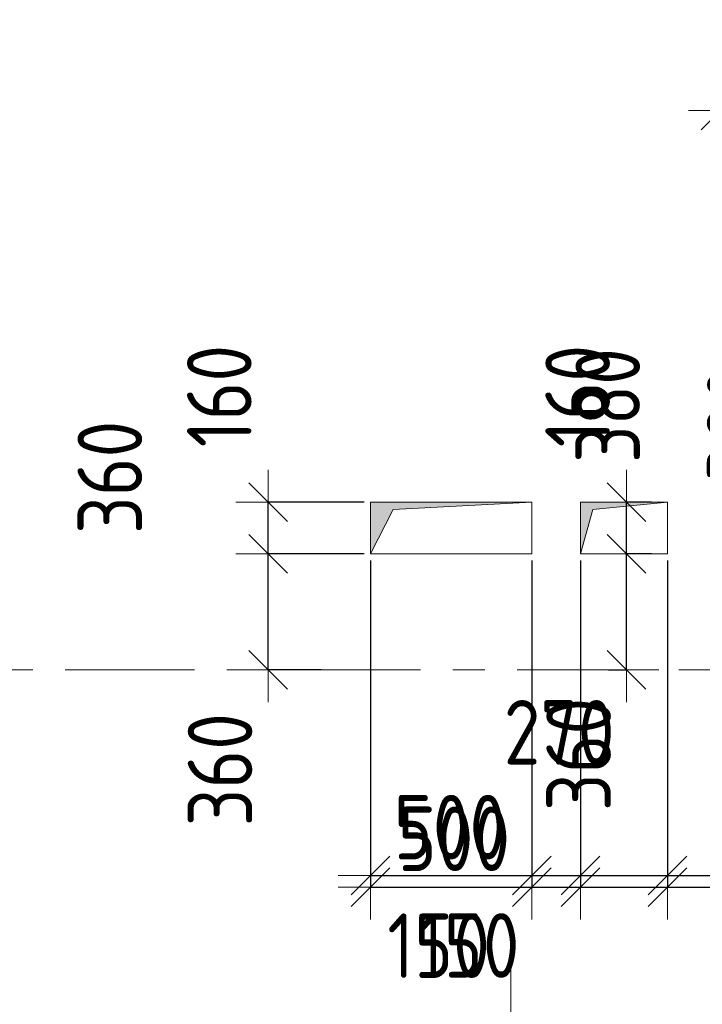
# Model space of a CAD drawing. Header units: metres. Extents: x -38 to 89, y -15 to 21.
# Tile 53 of 129: x 40 to 42, y 8 to 11. Entities that reach past the tile are written whole.
import ezdxf

# ---------------------------------------------------------------- set-up
doc = ezdxf.new("R2010")
doc.units = ezdxf.units.M
doc.header["$PDMODE"] = 65
doc.linetypes.add('______11', pattern=[0.5, 0.4, -0.05, 0, -0.05])
doc.linetypes.add('______5', pattern=[1.1, 0.8, -0.1, 0.1, -0.1])
for name, color, linetype, lineweight in [('XR$2$Осевая линия (1)', 7, '______5', 13), ('XR$3$Перекрытие (1)', 7, 'Continuous', 35), ('XR$4$Размерная линия (1)', 7, 'Continuous', 13), ('XR$5$Размерная линия (1)', 7, 'Continuous', 13)]:
    doc.layers.add(name, color=color, linetype=linetype, lineweight=lineweight)
doc.layers.add('XR$3$Макрос проема_ отверстия', color=7, linetype='Continuous', lineweight=13, true_color=0x2d2d2d)
doc.styles.add('ISOCPEUR', font='txt')
doc.dimstyles.new('DIMSTYLE_3', dxfattribs={"dimtxt": 0.2, "dimasz": 0.2, "dimexe": 0, "dimexo": 0, "dimgap": 0.1, "dimtad": 2, "dimdec": 0, "dimlfac": 1000, "dimrnd": 5, "dimzin": 12, "dimdsep": 46, "dimtxsty": 'ISOCPEUR', "dimblk1": 'ALL_ML_STRICH', "dimblk2": 'ALL_ML_STRICH', "dimsah": 1, "dimcen": 0, "dimclrd": 7, "dimclre": 256, "dimclrt": 7, "dimadec": 0, "dimazin": 0, "dimtfac": 1, "dimtdec": 0, "dimtix": 1, "dimtmove": 2, "dimatfit": 3, "dimfxl": 0, "dimtzin": 0, "dimlwd": 0, "dimlwe": -3, "dimarcsym": 0})
doc.dimstyles.new('DIMSTYLE_6', dxfattribs={"dimtxt": 0.2, "dimasz": 0.2, "dimexe": 0, "dimexo": 0, "dimgap": 0.1, "dimtad": 2, "dimdec": 0, "dimlfac": 1000, "dimrnd": 5, "dimzin": 12, "dimdsep": 46, "dimtxsty": 'ISOCPEUR', "dimblk1": 'ALL_ML_STRICH', "dimblk2": 'ALL_ML_STRICH', "dimsah": 1, "dimcen": 0, "dimclrd": 7, "dimclre": 256, "dimclrt": 7, "dimadec": 0, "dimazin": 0, "dimtfac": 1, "dimtdec": 0, "dimtix": 1, "dimtmove": 2, "dimatfit": 3, "dimfxl": 0, "dimtvp": 1.2, "dimtzin": 0, "dimlwd": 0, "dimlwe": -3, "dimarcsym": 0})
doc.dimstyles.new('DIMSTYLE_7', dxfattribs={"dimtxt": 0.2, "dimasz": 0.2, "dimexe": 0, "dimexo": 0, "dimgap": 0.1, "dimtad": 0, "dimdec": 0, "dimlfac": 1000, "dimrnd": 5, "dimzin": 12, "dimdsep": 46, "dimtxsty": 'ISOCPEUR', "dimblk1": 'ALL_ML_STRICH', "dimblk2": 'ALL_ML_STRICH', "dimsah": 1, "dimcen": 0, "dimclrd": 7, "dimclre": 256, "dimclrt": 7, "dimadec": 0, "dimazin": 0, "dimtfac": 1, "dimtdec": 0, "dimtix": 1, "dimtmove": 2, "dimatfit": 3, "dimfxl": 0, "dimtvp": 1.2, "dimtzin": 0, "dimlwd": 0, "dimlwe": -3, "dimarcsym": 0})

# ---------------------------------------------------------------- blocks, each defined once
blk = doc.blocks.new('Отображение проема', base_point=(-1.1579, -49.3094))
at = {"layer": 'XR$3$Макрос проема_ отверстия', "true_color": 0x000000, "transparency": 33554687}
blk.add_hatch(color=18, dxfattribs=at).paths.add_polyline_path([(-1.1579, -50.1094), (-1.0448, -49.4225), (-0.3579, -49.3094), (-1.1579, -49.3094)])
at = {"layer": 'XR$3$Макрос проема_ отверстия', "transparency": 33554687}
for p, q in [((-1.1579, -50.1094), (-1.1579, -49.3094)), ((-1.1579, -49.3094), (-0.3579, -49.3094)), ((-1.0448, -49.4225), (-0.3579, -49.3094)), ((-1.1579, -50.1094), (-1.0448, -49.4225))]:
    blk.add_line(p, q, dxfattribs=at)
blk = doc.blocks.new('ALL_ML_STRICH')
at = {"color": 0, "linetype": 'ByBlock', "lineweight": -2}
for p, q in [((0, -0.5), (0, 0.5)), ((-0.3, -0.3), (0.3, 0.3)), ((-1, 0), (0.5, 0))]:
    blk.add_line(p, q, dxfattribs=at)
blk = doc.blocks.new('*D61')
at = {"layer": 'DEFPOINTS', "color": 7, "linetype": 'Continuous', "lineweight": 13, "transparency": 33554687}
for p in [(41.0154, 9.3592), (40.6981, 9), (40.8829, 9)]:
    blk.add_point(p, dxfattribs=at)
at = {"layer": 'XR$4$Размерная линия (1)', "color": 9, "linetype": 'Continuous', "lineweight": -2, "true_color": 0xc7c7c7, "transparency": 33554687}
for p, q in [((40.9954, 9.3592), (40.6981, 9.3592)), ((40.8629, 9), (40.6981, 9))]:
    blk.add_line(p, q, dxfattribs=at)
at = {"layer": 'XR$4$Размерная линия (1)', "color": 7, "linetype": 'Continuous', "lineweight": -2, "transparency": 33554687}
blk.add_line((40.6981, 9), (40.6981, 9.3592), dxfattribs=at)
at = {"layer": 'XR$4$Размерная линия (1)', "color": 7, "linetype": 'Continuous', "lineweight": 13, "transparency": 33554687, "xscale": 0.2, "yscale": 0.2, "zscale": 0.2}
for p, rotation in [((40.6981, 9.3592), 90), ((40.6981, 9), 270)]:
    blk.add_blockref('ALL_ML_STRICH', p, dxfattribs=dict(at, rotation=rotation))
at = {"layer": 'XR$4$Размерная линия (1)', "color": 7, "linetype": 'Continuous', "lineweight": 13, "transparency": 33554687, "insert": (40.2081, 9.5964), "char_height": 0.2, "width": 0.5, "attachment_point": 5, "rotation": 90, "style": 'ISOCPEUR'}
blk.add_mtext('\\W0.83;\\A1;{360}', dxfattribs=at)
blk = doc.blocks.new('*D62')
at = {"layer": 'DEFPOINTS', "color": 7, "linetype": 'Continuous', "lineweight": 13, "transparency": 33554687}
for p in [(41.0154, 9.5192), (40.6981, 9.3592), (41.0154, 9.3592)]:
    blk.add_point(p, dxfattribs=at)
at = {"layer": 'XR$4$Размерная линия (1)', "color": 9, "linetype": 'Continuous', "lineweight": -2, "true_color": 0xc7c7c7, "transparency": 33554687}
for p, q in [((40.9954, 9.5192), (40.6981, 9.5192)), ((40.9954, 9.3592), (40.6981, 9.3592))]:
    blk.add_line(p, q, dxfattribs=at)
at = {"layer": 'XR$4$Размерная линия (1)', "color": 7, "linetype": 'Continuous', "lineweight": -2, "transparency": 33554687}
blk.add_line((40.6981, 9.3592), (40.6981, 9.5192), dxfattribs=at)
at = {"layer": 'XR$4$Размерная линия (1)', "color": 7, "linetype": 'Continuous', "lineweight": 13, "transparency": 33554687, "xscale": 0.2, "yscale": 0.2, "zscale": 0.2}
for p, rotation in [((40.6981, 9.5192), 90), ((40.6981, 9.3592), 270)]:
    blk.add_blockref('ALL_ML_STRICH', p, dxfattribs=dict(at, rotation=rotation))
at = {"layer": 'XR$4$Размерная линия (1)', "color": 7, "linetype": 'Continuous', "lineweight": 13, "transparency": 33554687, "insert": (40.547, 9.8482), "char_height": 0.2, "width": 0.5, "attachment_point": 5, "rotation": 90, "style": 'ISOCPEUR'}
blk.add_mtext('\\W0.83;\\A1;{160}', dxfattribs=at)
blk = doc.blocks.new('*D200')
at = {"layer": 'DEFPOINTS', "color": 7, "linetype": 'Continuous', "lineweight": 13, "transparency": 33554687}
for p in [(42.5209, 9.5042), (42.4887, 9.1242), (42.489, 9.1242)]:
    blk.add_point(p, dxfattribs=at)
at = {"layer": 'XR$4$Размерная линия (1)', "color": 9, "linetype": 'Continuous', "lineweight": -2, "true_color": 0xc7c7c7, "transparency": 33554687}
for p, q in [((42.5009, 9.5042), (42.4887, 9.5042)), ((42.469, 9.1242), (42.4887, 9.1242))]:
    blk.add_line(p, q, dxfattribs=at)
at = {"layer": 'XR$4$Размерная линия (1)', "color": 7, "linetype": 'Continuous', "lineweight": -2, "transparency": 33554687}
blk.add_line((42.4887, 9.1242), (42.4887, 9.5042), dxfattribs=at)
at = {"layer": 'XR$4$Размерная линия (1)', "color": 7, "linetype": 'Continuous', "lineweight": 13, "transparency": 33554687, "xscale": 0.2, "yscale": 0.2, "zscale": 0.2}
for p, rotation in [((42.4887, 9.5042), 90), ((42.4887, 9.1242), 270)]:
    blk.add_blockref('ALL_ML_STRICH', p, dxfattribs=dict(at, rotation=rotation))
at = {"layer": 'XR$4$Размерная линия (1)', "color": 7, "linetype": 'Continuous', "lineweight": 13, "transparency": 33554687, "insert": (42.1578, 9.7627), "char_height": 0.2, "width": 0.5, "attachment_point": 5, "rotation": 90, "style": 'ISOCPEUR'}
blk.add_mtext('\\W0.83;\\A1;{380}', dxfattribs=at)
blk = doc.blocks.new('*D203')
at = {"layer": 'DEFPOINTS', "color": 7, "linetype": 'Continuous', "lineweight": 13, "transparency": 33554687}
for p in [(41.9054, 9.3592), (41.7729, 9), (41.8081, 9)]:
    blk.add_point(p, dxfattribs=at)
at = {"layer": 'XR$4$Размерная линия (1)', "color": 9, "linetype": 'Continuous', "lineweight": -2, "true_color": 0xc7c7c7, "transparency": 33554687}
for p, q in [((41.8854, 9.3592), (41.8081, 9.3592)), ((41.7529, 9), (41.8081, 9))]:
    blk.add_line(p, q, dxfattribs=at)
at = {"layer": 'XR$4$Размерная линия (1)', "color": 7, "linetype": 'Continuous', "lineweight": -2, "transparency": 33554687}
blk.add_line((41.8081, 9), (41.8081, 9.3592), dxfattribs=at)
at = {"layer": 'XR$4$Размерная линия (1)', "color": 7, "linetype": 'Continuous', "lineweight": 13, "transparency": 33554687, "xscale": 0.2, "yscale": 0.2, "zscale": 0.2}
for p, rotation in [((41.8081, 9.3592), 90), ((41.8081, 9), 270)]:
    blk.add_blockref('ALL_ML_STRICH', p, dxfattribs=dict(at, rotation=rotation))
at = {"layer": 'XR$4$Размерная линия (1)', "color": 7, "linetype": 'Continuous', "lineweight": 13, "transparency": 33554687, "insert": (41.66, 8.7376), "char_height": 0.2, "width": 0.5, "attachment_point": 5, "rotation": 90, "style": 'ISOCPEUR'}
blk.add_mtext('\\W0.83;\\A1;{360}', dxfattribs=at)
blk = doc.blocks.new('*D204')
at = {"layer": 'DEFPOINTS', "color": 7, "linetype": 'Continuous', "lineweight": 13, "transparency": 33554687}
for p in [(41.9054, 9.5192), (41.8081, 9.3592), (41.9054, 9.3592)]:
    blk.add_point(p, dxfattribs=at)
at = {"layer": 'XR$4$Размерная линия (1)', "color": 9, "linetype": 'Continuous', "lineweight": -2, "true_color": 0xc7c7c7, "transparency": 33554687}
for p, q in [((41.8854, 9.5192), (41.8081, 9.5192)), ((41.8854, 9.3592), (41.8081, 9.3592))]:
    blk.add_line(p, q, dxfattribs=at)
at = {"layer": 'XR$4$Размерная линия (1)', "color": 7, "linetype": 'Continuous', "lineweight": -2, "transparency": 33554687}
blk.add_line((41.8081, 9.3592), (41.8081, 9.5192), dxfattribs=at)
at = {"layer": 'XR$4$Размерная линия (1)', "color": 7, "linetype": 'Continuous', "lineweight": 13, "transparency": 33554687, "xscale": 0.2, "yscale": 0.2, "zscale": 0.2}
for p, rotation in [((41.8081, 9.5192), 90), ((41.8081, 9.3592), 270)]:
    blk.add_blockref('ALL_ML_STRICH', p, dxfattribs=dict(at, rotation=rotation))
at = {"layer": 'XR$4$Размерная линия (1)', "color": 7, "linetype": 'Continuous', "lineweight": 13, "transparency": 33554687, "insert": (41.657, 9.8482), "char_height": 0.2, "width": 0.5, "attachment_point": 5, "rotation": 90, "style": 'ISOCPEUR'}
blk.add_mtext('\\W0.83;\\A1;{160}', dxfattribs=at)
blk = doc.blocks.new('*D205')
at = {"layer": 'DEFPOINTS', "color": 7, "linetype": 'Continuous', "lineweight": 13, "transparency": 33554687}
for p in [(41.0154, 9.3592), (41.5154, 9.3592), (41.0154, 8.3264)]:
    blk.add_point(p, dxfattribs=at)
at = {"layer": 'XR$4$Размерная линия (1)', "color": 9, "linetype": 'Continuous', "lineweight": -2, "true_color": 0xc7c7c7, "transparency": 33554687}
for p, q in [((41.0154, 9.3392), (41.0154, 8.3264)), ((41.5154, 9.3392), (41.5154, 8.3264))]:
    blk.add_line(p, q, dxfattribs=at)
at = {"layer": 'XR$4$Размерная линия (1)', "color": 7, "linetype": 'Continuous', "lineweight": -2, "transparency": 33554687}
blk.add_line((41.0154, 8.3264), (41.5154, 8.3264), dxfattribs=at)
at = {"layer": 'XR$4$Размерная линия (1)', "color": 7, "linetype": 'Continuous', "lineweight": 13, "transparency": 33554687, "xscale": 0.2, "yscale": 0.2, "zscale": 0.2, "rotation": 180}
blk.add_blockref('ALL_ML_STRICH', (41.0154, 8.3264), dxfattribs=at)
at = {"layer": 'XR$4$Размерная линия (1)', "color": 7, "linetype": 'Continuous', "lineweight": 13, "transparency": 33554687, "xscale": 0.2, "yscale": 0.2, "zscale": 0.2}
blk.add_blockref('ALL_ML_STRICH', (41.5154, 8.3264), dxfattribs=at)
at = {"layer": 'XR$4$Размерная линия (1)', "color": 7, "linetype": 'Continuous', "lineweight": 13, "transparency": 33554687, "insert": (41.2737, 8.4764), "char_height": 0.2, "width": 0.5, "attachment_point": 5, "style": 'ISOCPEUR'}
blk.add_mtext('\\W0.83;\\A1;{500}', dxfattribs=at)
blk = doc.blocks.new('*D206')
at = {"layer": 'DEFPOINTS', "color": 7, "linetype": 'Continuous', "lineweight": 13, "transparency": 33554687}
for p in [(41.5154, 9.3592), (41.6656, 9.3592), (41.5154, 8.3264)]:
    blk.add_point(p, dxfattribs=at)
at = {"layer": 'XR$4$Размерная линия (1)', "color": 9, "linetype": 'Continuous', "lineweight": -2, "true_color": 0xc7c7c7, "transparency": 33554687}
for p, q in [((41.5154, 9.3392), (41.5154, 8.3264)), ((41.6656, 9.3392), (41.6656, 8.3264))]:
    blk.add_line(p, q, dxfattribs=at)
at = {"layer": 'XR$4$Размерная линия (1)', "color": 7, "linetype": 'Continuous', "lineweight": -2, "transparency": 33554687}
blk.add_line((41.5154, 8.3264), (41.6656, 8.3264), dxfattribs=at)
at = {"layer": 'XR$4$Размерная линия (1)', "color": 7, "linetype": 'Continuous', "lineweight": 13, "transparency": 33554687, "xscale": 0.2, "yscale": 0.2, "zscale": 0.2, "rotation": 180}
blk.add_blockref('ALL_ML_STRICH', (41.5154, 8.3264), dxfattribs=at)
at = {"layer": 'XR$4$Размерная линия (1)', "color": 7, "linetype": 'Continuous', "lineweight": 13, "transparency": 33554687, "xscale": 0.2, "yscale": 0.2, "zscale": 0.2}
blk.add_blockref('ALL_ML_STRICH', (41.6656, 8.3264), dxfattribs=at)
at = {"layer": 'XR$4$Размерная линия (1)', "color": 7, "linetype": 'Continuous', "lineweight": 13, "transparency": 33554687, "insert": (41.3182, 8.1457), "char_height": 0.2, "width": 0.5, "attachment_point": 5, "style": 'ISOCPEUR'}
blk.add_mtext('\\W0.83;\\A1;{150}', dxfattribs=at)
blk = doc.blocks.new('*D207')
at = {"layer": 'DEFPOINTS', "color": 7, "linetype": 'Continuous', "lineweight": 13, "transparency": 33554687}
for p in [(41.6656, 9.3592), (41.9356, 9.3592), (41.6656, 8.3264)]:
    blk.add_point(p, dxfattribs=at)
at = {"layer": 'XR$4$Размерная линия (1)', "color": 9, "linetype": 'Continuous', "lineweight": -2, "true_color": 0xc7c7c7, "transparency": 33554687}
for p, q in [((41.6656, 9.3392), (41.6656, 8.3264)), ((41.9356, 9.3392), (41.9356, 8.3264))]:
    blk.add_line(p, q, dxfattribs=at)
at = {"layer": 'XR$4$Размерная линия (1)', "color": 7, "linetype": 'Continuous', "lineweight": -2, "transparency": 33554687}
blk.add_line((41.6656, 8.3264), (41.9356, 8.3264), dxfattribs=at)
at = {"layer": 'XR$4$Размерная линия (1)', "color": 7, "linetype": 'Continuous', "lineweight": 13, "transparency": 33554687, "xscale": 0.2, "yscale": 0.2, "zscale": 0.2, "rotation": 180}
blk.add_blockref('ALL_ML_STRICH', (41.6656, 8.3264), dxfattribs=at)
at = {"layer": 'XR$4$Размерная линия (1)', "color": 7, "linetype": 'Continuous', "lineweight": 13, "transparency": 33554687, "xscale": 0.2, "yscale": 0.2, "zscale": 0.2}
blk.add_blockref('ALL_ML_STRICH', (41.9356, 8.3264), dxfattribs=at)
at = {"layer": 'XR$4$Размерная линия (1)', "color": 7, "linetype": 'Continuous', "lineweight": 13, "transparency": 33554687, "insert": (41.4338, 7.7342), "char_height": 0.2, "width": 0.5, "attachment_point": 5, "style": 'ISOCPEUR'}
blk.add_mtext('\\W0.83;\\A1;{270}', dxfattribs=at)
blk = doc.blocks.new('*D208')
at = {"layer": 'DEFPOINTS', "color": 7, "linetype": 'Continuous', "lineweight": 13, "transparency": 33554687}
for p in [(41.9356, 9.3592), (42.1506, 9.1242), (41.9356, 8.3264)]:
    blk.add_point(p, dxfattribs=at)
at = {"layer": 'XR$4$Размерная линия (1)', "color": 9, "linetype": 'Continuous', "lineweight": -2, "true_color": 0xc7c7c7, "transparency": 33554687}
for p, q in [((41.9356, 9.3392), (41.9356, 8.3264)), ((42.1506, 9.1042), (42.1506, 8.3264))]:
    blk.add_line(p, q, dxfattribs=at)
at = {"layer": 'XR$4$Размерная линия (1)', "color": 7, "linetype": 'Continuous', "lineweight": -2, "transparency": 33554687}
blk.add_line((41.9356, 8.3264), (42.1506, 8.3264), dxfattribs=at)
at = {"layer": 'XR$4$Размерная линия (1)', "color": 7, "linetype": 'Continuous', "lineweight": 13, "transparency": 33554687, "xscale": 0.2, "yscale": 0.2, "zscale": 0.2, "rotation": 180}
blk.add_blockref('ALL_ML_STRICH', (41.9356, 8.3264), dxfattribs=at)
at = {"layer": 'XR$4$Размерная линия (1)', "color": 7, "linetype": 'Continuous', "lineweight": 13, "transparency": 33554687, "xscale": 0.2, "yscale": 0.2, "zscale": 0.2}
blk.add_blockref('ALL_ML_STRICH', (42.1506, 8.3264), dxfattribs=at)
at = {"layer": 'XR$4$Размерная линия (1)', "color": 7, "linetype": 'Continuous', "lineweight": 13, "transparency": 33554687, "insert": (42.4098, 8.1125), "char_height": 0.2, "width": 0.5, "attachment_point": 5, "style": 'ISOCPEUR'}
blk.add_mtext('\\W0.83;\\A1;{215}', dxfattribs=at)
blk = doc.blocks.new('*D579')
at = {"layer": 'DEFPOINTS', "color": 7, "linetype": 'Continuous', "lineweight": 13, "transparency": 33554687}
for p in [(41.0154, 9.3592), (41.5154, 9.3592), (41.0154, 8.3627)]:
    blk.add_point(p, dxfattribs=at)
at = {"layer": 'XR$5$Размерная линия (1)', "color": 9, "linetype": 'Continuous', "lineweight": -2, "true_color": 0xc7c7c7, "transparency": 33554687}
for p, q in [((41.0154, 9.3392), (41.0154, 8.3627)), ((41.5154, 9.3392), (41.5154, 8.3627))]:
    blk.add_line(p, q, dxfattribs=at)
at = {"layer": 'XR$5$Размерная линия (1)', "color": 7, "linetype": 'Continuous', "lineweight": -2, "transparency": 33554687}
blk.add_line((41.0154, 8.3627), (41.5154, 8.3627), dxfattribs=at)
at = {"layer": 'XR$5$Размерная линия (1)', "color": 7, "linetype": 'Continuous', "lineweight": 13, "transparency": 33554687, "xscale": 0.2, "yscale": 0.2, "zscale": 0.2, "rotation": 180}
blk.add_blockref('ALL_ML_STRICH', (41.0154, 8.3627), dxfattribs=at)
at = {"layer": 'XR$5$Размерная линия (1)', "color": 7, "linetype": 'Continuous', "lineweight": 13, "transparency": 33554687, "xscale": 0.2, "yscale": 0.2, "zscale": 0.2}
blk.add_blockref('ALL_ML_STRICH', (41.5154, 8.3627), dxfattribs=at)
at = {"layer": 'XR$5$Размерная линия (1)', "color": 7, "linetype": 'Continuous', "lineweight": 13, "transparency": 33554687, "insert": (41.2615, 8.5124), "char_height": 0.2, "width": 0.5, "attachment_point": 5, "style": 'ISOCPEUR'}
blk.add_mtext('\\W0.83;\\A1;{500}', dxfattribs=at)
blk = doc.blocks.new('*D580')
at = {"layer": 'DEFPOINTS', "color": 7, "linetype": 'Continuous', "lineweight": 13, "transparency": 33554687}
for p in [(41.5154, 9.3592), (41.6656, 9.3592), (41.5154, 8.3627)]:
    blk.add_point(p, dxfattribs=at)
at = {"layer": 'XR$5$Размерная линия (1)', "color": 9, "linetype": 'Continuous', "lineweight": -2, "true_color": 0xc7c7c7, "transparency": 33554687}
for p, q in [((41.5154, 9.3392), (41.5154, 8.3627)), ((41.6656, 9.3392), (41.6656, 8.3627))]:
    blk.add_line(p, q, dxfattribs=at)
at = {"layer": 'XR$5$Размерная линия (1)', "color": 7, "linetype": 'Continuous', "lineweight": -2, "transparency": 33554687}
blk.add_line((41.5154, 8.3627), (41.6656, 8.3627), dxfattribs=at)
at = {"layer": 'XR$5$Размерная линия (1)', "color": 7, "linetype": 'Continuous', "lineweight": 13, "transparency": 33554687, "xscale": 0.2, "yscale": 0.2, "zscale": 0.2, "rotation": 180}
blk.add_blockref('ALL_ML_STRICH', (41.5154, 8.3627), dxfattribs=at)
at = {"layer": 'XR$5$Размерная линия (1)', "color": 7, "linetype": 'Continuous', "lineweight": 13, "transparency": 33554687, "xscale": 0.2, "yscale": 0.2, "zscale": 0.2}
blk.add_blockref('ALL_ML_STRICH', (41.6656, 8.3627), dxfattribs=at)
at = {"layer": 'XR$5$Размерная линия (1)', "color": 7, "linetype": 'Continuous', "lineweight": 13, "transparency": 33554687, "insert": (41.2264, 8.145), "char_height": 0.2, "width": 0.5, "attachment_point": 5, "style": 'ISOCPEUR'}
blk.add_mtext('\\W0.83;\\A1;{150}', dxfattribs=at)
blk = doc.blocks.new('*D581')
at = {"layer": 'DEFPOINTS', "color": 7, "linetype": 'Continuous', "lineweight": 13, "transparency": 33554687}
for p in [(41.6656, 9.3592), (41.9356, 9.3592), (41.6656, 8.3627)]:
    blk.add_point(p, dxfattribs=at)
at = {"layer": 'XR$5$Размерная линия (1)', "color": 9, "linetype": 'Continuous', "lineweight": -2, "true_color": 0xc7c7c7, "transparency": 33554687}
for p, q in [((41.6656, 9.3392), (41.6656, 8.3627)), ((41.9356, 9.3392), (41.9356, 8.3627))]:
    blk.add_line(p, q, dxfattribs=at)
at = {"layer": 'XR$5$Размерная линия (1)', "color": 7, "linetype": 'Continuous', "lineweight": -2, "transparency": 33554687}
blk.add_line((41.6656, 8.3627), (41.9356, 8.3627), dxfattribs=at)
at = {"layer": 'XR$5$Размерная линия (1)', "color": 7, "linetype": 'Continuous', "lineweight": 13, "transparency": 33554687, "xscale": 0.2, "yscale": 0.2, "zscale": 0.2, "rotation": 180}
blk.add_blockref('ALL_ML_STRICH', (41.6656, 8.3627), dxfattribs=at)
at = {"layer": 'XR$5$Размерная линия (1)', "color": 7, "linetype": 'Continuous', "lineweight": 13, "transparency": 33554687, "xscale": 0.2, "yscale": 0.2, "zscale": 0.2}
blk.add_blockref('ALL_ML_STRICH', (41.9356, 8.3627), dxfattribs=at)
at = {"layer": 'XR$5$Размерная линия (1)', "color": 7, "linetype": 'Continuous', "lineweight": 13, "transparency": 33554687, "insert": (41.5999, 8.8063), "char_height": 0.2, "width": 0.5, "attachment_point": 5, "style": 'ISOCPEUR'}
blk.add_mtext('\\W0.83;\\A1;{270}', dxfattribs=at)
blk = doc.blocks.new('*D582')
at = {"layer": 'DEFPOINTS', "color": 7, "linetype": 'Continuous', "lineweight": 13, "transparency": 33554687}
for p in [(41.9356, 9.3592), (42.1506, 9.1192), (41.9356, 8.3627)]:
    blk.add_point(p, dxfattribs=at)
at = {"layer": 'XR$5$Размерная линия (1)', "color": 9, "linetype": 'Continuous', "lineweight": -2, "true_color": 0xc7c7c7, "transparency": 33554687}
for p, q in [((41.9356, 9.3392), (41.9356, 8.3627)), ((42.1506, 9.0992), (42.1506, 8.3627))]:
    blk.add_line(p, q, dxfattribs=at)
at = {"layer": 'XR$5$Размерная линия (1)', "color": 7, "linetype": 'Continuous', "lineweight": -2, "transparency": 33554687}
blk.add_line((41.9356, 8.3627), (42.1506, 8.3627), dxfattribs=at)
at = {"layer": 'XR$5$Размерная линия (1)', "color": 7, "linetype": 'Continuous', "lineweight": 13, "transparency": 33554687, "xscale": 0.2, "yscale": 0.2, "zscale": 0.2, "rotation": 180}
blk.add_blockref('ALL_ML_STRICH', (41.9356, 8.3627), dxfattribs=at)
at = {"layer": 'XR$5$Размерная линия (1)', "color": 7, "linetype": 'Continuous', "lineweight": 13, "transparency": 33554687, "xscale": 0.2, "yscale": 0.2, "zscale": 0.2}
blk.add_blockref('ALL_ML_STRICH', (42.1506, 8.3627), dxfattribs=at)
at = {"layer": 'XR$5$Размерная линия (1)', "color": 7, "linetype": 'Continuous', "lineweight": 13, "transparency": 33554687, "insert": (42.4517, 8.1835), "char_height": 0.2, "width": 0.5, "attachment_point": 5, "style": 'ISOCPEUR'}
blk.add_mtext('\\W0.83;\\A1;{215}', dxfattribs=at)
blk = doc.blocks.new('*D588')
at = {"layer": 'DEFPOINTS', "color": 7, "linetype": 'Continuous', "lineweight": 13, "transparency": 33554687}
for p in [(42.5209, 9.4992), (42.4887, 9.1192), (42.489, 9.1192)]:
    blk.add_point(p, dxfattribs=at)
at = {"layer": 'XR$5$Размерная линия (1)', "color": 9, "linetype": 'Continuous', "lineweight": -2, "true_color": 0xc7c7c7, "transparency": 33554687}
for p, q in [((42.5009, 9.4992), (42.4887, 9.4992)), ((42.4887, 9.1192), (42.4887, 9.1192))]:
    blk.add_line(p, q, dxfattribs=at)
at = {"layer": 'XR$5$Размерная линия (1)', "color": 7, "linetype": 'Continuous', "lineweight": -2, "transparency": 33554687}
blk.add_line((42.4887, 9.1192), (42.4887, 9.4992), dxfattribs=at)
at = {"layer": 'XR$5$Размерная линия (1)', "color": 7, "linetype": 'Continuous', "lineweight": 13, "transparency": 33554687, "xscale": 0.2, "yscale": 0.2, "zscale": 0.2}
for p, rotation in [((42.4887, 9.4992), 90), ((42.4887, 9.1192), 270)]:
    blk.add_blockref('ALL_ML_STRICH', p, dxfattribs=dict(at, rotation=rotation))
at = {"layer": 'XR$5$Размерная линия (1)', "color": 7, "linetype": 'Continuous', "lineweight": 13, "transparency": 33554687, "insert": (41.7503, 9.8188), "char_height": 0.2, "width": 0.5, "attachment_point": 5, "rotation": 90, "style": 'ISOCPEUR'}
blk.add_mtext('\\W0.83;\\A1;{380}', dxfattribs=at)
blk = doc.blocks.new('*D591')
at = {"layer": 'DEFPOINTS', "color": 7, "linetype": 'Continuous', "lineweight": 13, "transparency": 33554687}
for p in [(41.0154, 9.3592), (40.6981, 9), (40.8829, 9)]:
    blk.add_point(p, dxfattribs=at)
at = {"layer": 'XR$5$Размерная линия (1)', "color": 9, "linetype": 'Continuous', "lineweight": -2, "true_color": 0xc7c7c7, "transparency": 33554687}
for p, q in [((40.9954, 9.3592), (40.6981, 9.3592)), ((40.8629, 9), (40.6981, 9))]:
    blk.add_line(p, q, dxfattribs=at)
at = {"layer": 'XR$5$Размерная линия (1)', "color": 7, "linetype": 'Continuous', "lineweight": -2, "transparency": 33554687}
blk.add_line((40.6981, 9), (40.6981, 9.3592), dxfattribs=at)
at = {"layer": 'XR$5$Размерная линия (1)', "color": 7, "linetype": 'Continuous', "lineweight": 13, "transparency": 33554687, "xscale": 0.2, "yscale": 0.2, "zscale": 0.2}
for p, rotation in [((40.6981, 9.3592), 90), ((40.6981, 9), 270)]:
    blk.add_blockref('ALL_ML_STRICH', p, dxfattribs=dict(at, rotation=rotation))
at = {"layer": 'XR$5$Размерная линия (1)', "color": 7, "linetype": 'Continuous', "lineweight": 13, "transparency": 33554687, "insert": (40.5494, 8.6905), "char_height": 0.2, "width": 0.5, "attachment_point": 5, "rotation": 90, "style": 'ISOCPEUR'}
blk.add_mtext('\\W0.83;\\A1;{360}', dxfattribs=at)
blk = doc.blocks.new('*D592')
at = {"layer": 'DEFPOINTS', "color": 7, "linetype": 'Continuous', "lineweight": 13, "transparency": 33554687}
for p in [(41.0154, 9.5192), (40.6981, 9.3592), (41.0154, 9.3592)]:
    blk.add_point(p, dxfattribs=at)
at = {"layer": 'XR$5$Размерная линия (1)', "color": 9, "linetype": 'Continuous', "lineweight": -2, "true_color": 0xc7c7c7, "transparency": 33554687}
for p, q in [((40.9954, 9.5192), (40.6981, 9.5192)), ((40.9954, 9.3592), (40.6981, 9.3592))]:
    blk.add_line(p, q, dxfattribs=at)
at = {"layer": 'XR$5$Размерная линия (1)', "color": 7, "linetype": 'Continuous', "lineweight": -2, "transparency": 33554687}
blk.add_line((40.6981, 9.3592), (40.6981, 9.5192), dxfattribs=at)
at = {"layer": 'XR$5$Размерная линия (1)', "color": 7, "linetype": 'Continuous', "lineweight": 13, "transparency": 33554687, "xscale": 0.2, "yscale": 0.2, "zscale": 0.2}
for p, rotation in [((40.6981, 9.5192), 90), ((40.6981, 9.3592), 270)]:
    blk.add_blockref('ALL_ML_STRICH', p, dxfattribs=dict(at, rotation=rotation))
at = {"layer": 'XR$5$Размерная линия (1)', "color": 7, "linetype": 'Continuous', "lineweight": 13, "transparency": 33554687, "insert": (40.547, 9.8482), "char_height": 0.2, "width": 0.5, "attachment_point": 5, "rotation": 90, "style": 'ISOCPEUR'}
blk.add_mtext('\\W0.83;\\A1;{160}', dxfattribs=at)
blk = doc.blocks.new('*D707')
at = {"layer": 'DEFPOINTS', "color": 7, "linetype": 'Continuous', "lineweight": 13, "transparency": 33554687}
for p in [(42.1, 10.7333), (42.1, 10.0396), (42.85, 10.0396)]:
    blk.add_point(p, dxfattribs=at)
at = {"layer": 'XR$5$Размерная линия (1)', "color": 9, "linetype": 'Continuous', "lineweight": -2, "true_color": 0xc7c7c7, "transparency": 33554687}
for p, q in [((42.1, 10.0596), (42.1, 10.7333)), ((42.85, 10.0596), (42.85, 10.7333))]:
    blk.add_line(p, q, dxfattribs=at)
at = {"layer": 'XR$5$Размерная линия (1)', "color": 7, "linetype": 'Continuous', "lineweight": -2, "transparency": 33554687}
blk.add_line((42.1, 10.7333), (42.85, 10.7333), dxfattribs=at)
at = {"layer": 'XR$5$Размерная линия (1)', "color": 7, "linetype": 'Continuous', "lineweight": 13, "transparency": 33554687, "xscale": 0.2, "yscale": 0.2, "zscale": 0.2, "rotation": 180}
blk.add_blockref('ALL_ML_STRICH', (42.1, 10.7333), dxfattribs=at)
at = {"layer": 'XR$5$Размерная линия (1)', "color": 7, "linetype": 'Continuous', "lineweight": 13, "transparency": 33554687, "xscale": 0.2, "yscale": 0.2, "zscale": 0.2}
blk.add_blockref('ALL_ML_STRICH', (42.85, 10.7333), dxfattribs=at)
at = {"layer": 'XR$5$Размерная линия (1)', "color": 7, "linetype": 'Continuous', "lineweight": 13, "transparency": 33554687, "insert": (42.4833, 10.8833), "char_height": 0.2, "width": 0.5, "attachment_point": 5, "style": 'ISOCPEUR'}
blk.add_mtext('\\W0.83;\\A1;{750}', dxfattribs=at)

msp = doc.modelspace()

# ---------------------------------------------------------------- linework, layer by layer
at = {"layer": 'XR$2$Осевая линия (1)', "color": 253, "linetype": '______11', "lineweight": 13, "true_color": 0xa0a0a0, "transparency": 33554687}
for p, q in [((-2.63, 9), (62.6, 9)), ((41.45, -3.39), (41.45, 8.13))]:
    msp.add_line(p, q, dxfattribs=at)
at = {"layer": 'XR$3$Перекрытие (1)', "color": 7, "linetype": 'Continuous', "lineweight": 13, "transparency": 33554687}
for p, q in [((41.5154, 9.5192), (41.0154, 9.5192)), ((41.0154, 9.5192), (41.0154, 9.3592)), ((41.5154, 9.3592), (41.5154, 9.5192)), ((41.9356, 9.5192), (41.6656, 9.5192)), ((41.6656, 9.5192), (41.6656, 9.3592)), ((41.9356, 9.3592), (41.9356, 9.5192)), ((41.0154, 9.3592), (41.5154, 9.3592)), ((41.6656, 9.3592), (41.9356, 9.3592))]:
    msp.add_line(p, q, dxfattribs=at)

# ---------------------------------------------------------------- block references
at = {"layer": 'XR$3$Макрос проема_ отверстия', "transparency": 33554687, "xscale": -0.2, "rotation": 89.99999999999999}
for p, yscale in [((41.0154, 9.5192), 0.6249999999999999), ((41.6656, 9.5192), 0.3375)]:
    msp.add_blockref('Отображение проема', p, dxfattribs=dict(at, yscale=yscale))

# ---------------------------------------------------------------- dimensions: what is measured, and where the dimension line sits
at = {"layer": 'XR$4$Размерная линия (1)', "color": 7, "linetype": 'Continuous', "lineweight": 13, "transparency": 33554687}
for base, p1, p2, picture, middle in [((40.6981, 9.5192), (40.9954, 9.3592), (40.9954, 9.5192), '*D62', (40.547, 9.8482)), ((41.8081, 9.5192), (41.8854, 9.3592), (41.8854, 9.5192), '*D204', (41.657, 9.8482)), ((42.4887, 9.5042), (42.469, 9.1242), (42.5009, 9.5042), '*D200', (42.1578, 9.7627)), ((40.6981, 9.3592), (40.8629, 9), (40.9954, 9.3592), '*D61', (40.2081, 9.5964)), ((41.8081, 9.3592), (41.7529, 9), (41.8854, 9.3592), '*D203', (41.66, 8.7376))]:
    dim = msp.add_linear_dim(base=base, p1=p1, p2=p2, angle=90, dimstyle='DIMSTYLE_6', override={"dimpost": '<>', "dimclrd": 7, "dimclre": 9, "dimclrt": 7, "dimlwd": 0, "dimlwe": 65533}, dxfattribs=at)
    dim.commit()
    dim.dimension.update_dxf_attribs({"geometry": picture, "text_midpoint": middle, "dimtype": 160})
for base, p1, p2, dimstyle, picture, middle in [((41.5154, 8.3264), (41.0154, 9.3392), (41.5154, 9.3392), 'DIMSTYLE_6', '*D205', (41.2737, 8.4764)), ((41.6656, 8.3264), (41.5154, 9.3392), (41.6656, 9.3392), 'DIMSTYLE_7', '*D206', (41.3182, 8.1457)), ((41.9356, 8.3264), (41.6656, 9.3392), (41.9356, 9.3392), 'DIMSTYLE_7', '*D207', (41.4338, 7.7342)), ((42.1506, 8.3264), (41.9356, 9.3392), (42.1506, 9.1042), 'DIMSTYLE_7', '*D208', (42.4098, 8.1125))]:
    dim = msp.add_linear_dim(base=base, p1=p1, p2=p2, dimstyle=dimstyle, override={"dimpost": '<>', "dimclrd": 7, "dimclre": 9, "dimclrt": 7, "dimlwd": 0, "dimlwe": 65533}, dxfattribs=at)
    dim.commit()
    dim.dimension.update_dxf_attribs({"geometry": picture, "text_midpoint": middle, "dimtype": 160})
at = {"layer": 'XR$5$Размерная линия (1)', "color": 7, "linetype": 'Continuous', "lineweight": 13, "transparency": 33554687}
for base, p1, p2, dimstyle, picture, middle in [((42.85, 10.7333), (42.1, 10.0596), (42.85, 10.0596), 'DIMSTYLE_3', '*D707', (42.4833, 10.8833)), ((41.5154, 8.3627), (41.0154, 9.3392), (41.5154, 9.3392), 'DIMSTYLE_6', '*D579', (41.2615, 8.5124)), ((41.6656, 8.3627), (41.5154, 9.3392), (41.6656, 9.3392), 'DIMSTYLE_7', '*D580', (41.2264, 8.145)), ((41.9356, 8.3627), (41.6656, 9.3392), (41.9356, 9.3392), 'DIMSTYLE_6', '*D581', (41.5999, 8.8063)), ((42.1506, 8.3627), (41.9356, 9.3392), (42.1506, 9.0992), 'DIMSTYLE_7', '*D582', (42.4517, 8.1835))]:
    dim = msp.add_linear_dim(base=base, p1=p1, p2=p2, dimstyle=dimstyle, override={"dimpost": '<>', "dimclrd": 7, "dimclre": 9, "dimclrt": 7, "dimlwd": 0, "dimlwe": 65533}, dxfattribs=at)
    dim.commit()
    dim.dimension.update_dxf_attribs({"geometry": picture, "text_midpoint": middle, "dimtype": 160})
for base, p1, p2, picture, middle in [((40.6981, 9.5192), (40.9954, 9.3592), (40.9954, 9.5192), '*D592', (40.547, 9.8482)), ((42.4887, 9.4992), (42.4887, 9.1192), (42.5009, 9.4992), '*D588', (41.7503, 9.8188)), ((40.6981, 9.3592), (40.8629, 9), (40.9954, 9.3592), '*D591', (40.5494, 8.6905))]:
    dim = msp.add_linear_dim(base=base, p1=p1, p2=p2, angle=90, dimstyle='DIMSTYLE_6', override={"dimpost": '<>', "dimclrd": 7, "dimclre": 9, "dimclrt": 7, "dimlwd": 0, "dimlwe": 65533}, dxfattribs=at)
    dim.commit()
    dim.dimension.update_dxf_attribs({"geometry": picture, "text_midpoint": middle, "dimtype": 160})

doc.saveas('drawing.dxf')
